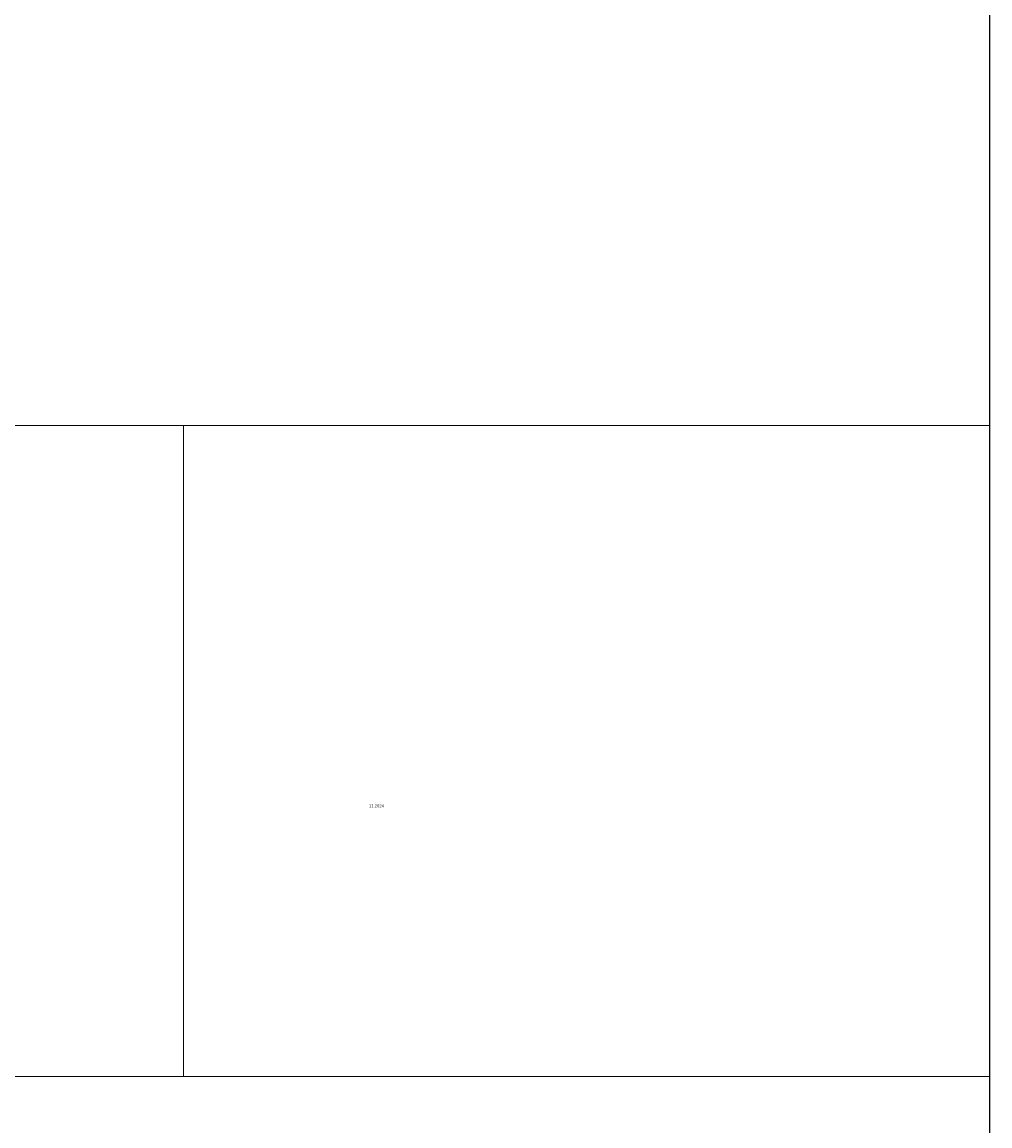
# Model space of a CAD drawing. Header units: millimetres. Extents: x -2603 to 1446, y -6775 to 6616.
# Tile 46 of 74: x 285 to 414, y -6600 to -6453. Entities that reach past the tile are written whole.
import ezdxf

# ---------------------------------------------------------------- set-up
doc = ezdxf.new("R2010")
doc.units = ezdxf.units.MM
doc.layers.get('0').update_dxf_attribs({"color": 252})
doc.layers.add('TABELKA', color=252, linetype='Continuous')

msp = doc.modelspace()

# ---------------------------------------------------------------- linework, layer by layer
at = {"color": 7, "lineweight": 0}
for points in [[(413.54, -6166), (413.54, -6506.3)], [(-313.7, -6506.3), (413.54, -6506.3)], [(306.17, -6506.3), (306.17, -6592.92)], [(413.54, -6506.3), (413.54, -6592.92)], [(-313.7, -6592.92), (413.54, -6592.92)], [(413.54, -6592.92), (413.54, -6746.38)]]:
    msp.add_lwpolyline(points, dxfattribs=at)
at = {"layer": 'TABELKA'}
msp.add_lwpolyline([(-2602.54, -6746.38), (413.54, -6746.38), (413.54, -4554.93), (-2602.54, -4554.93)], close=True, dxfattribs=at)

# ---------------------------------------------------------------- texts
at = {"color": 7, "insert": (330.86, -6556.73), "char_height": 0.4012, "attachment_point": 1}
msp.add_mtext('{\\fT3romans.shxHorz2_675495N0|b0|i0|c0;11.2024}', dxfattribs=at)

doc.saveas('drawing.dxf')
